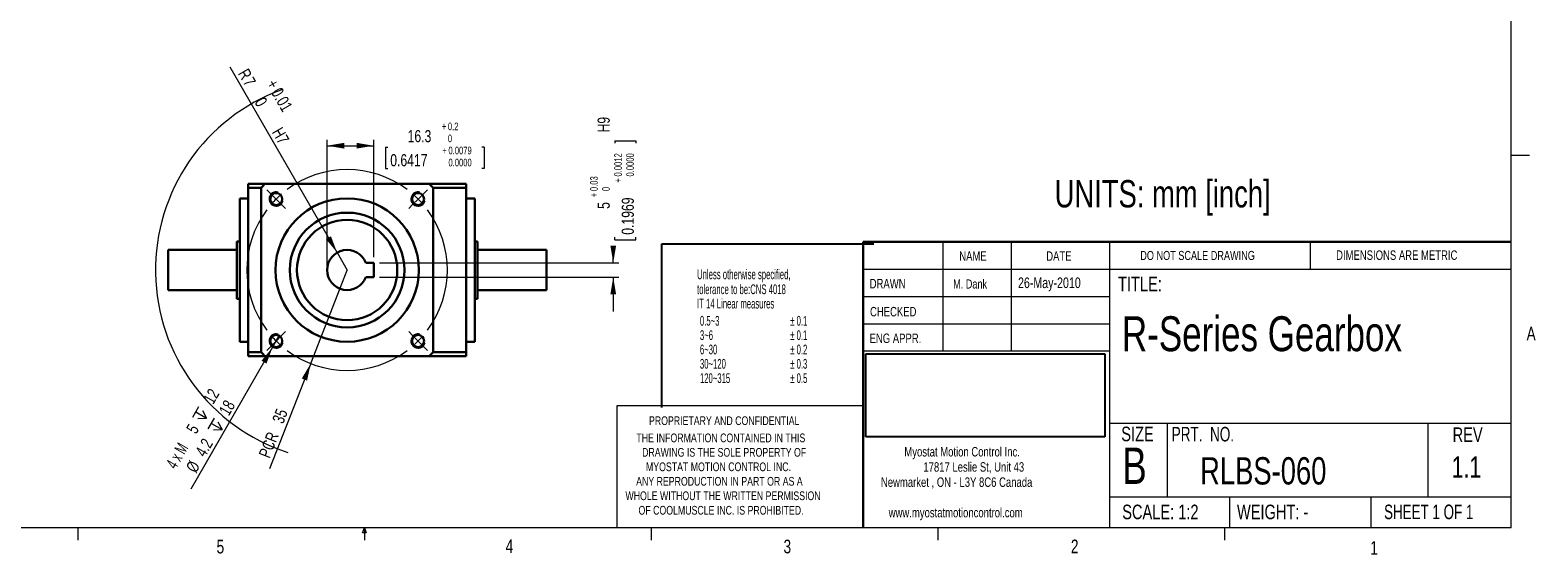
# Model space of a CAD drawing. Header units: millimetres. Extents: x 11 to 421, y 5 to 275.
# Tile 4 of 7: x 158 to 421, y 5 to 97. Entities that reach past the tile are written whole.
import ezdxf

# ---------------------------------------------------------------- set-up
doc = ezdxf.new("R2010")
doc.units = ezdxf.units.MM
doc.layers.add('FORMAT', color=7, linetype='Continuous')
doc.styles.add('SLDTEXTSTYLE0', font='TXT', dxfattribs={"width": 0.75})
doc.styles.add('SLDTEXTSTYLE1', font='TXT', dxfattribs={"width": 0.694444})
doc.styles.add('SLDTEXTSTYLE2', font='TXT', dxfattribs={"width": 0.6875})
doc.styles.add('SLDTEXTSTYLE3', font='TXT', dxfattribs={"width": 0.592105})
doc.styles.add('SLDTEXTSTYLE4', font='TXT', dxfattribs={"width": 0.65})
doc.dimstyles.new('SLDDIMSTYLE0', dxfattribs={"dimtxt": 2.116667, "dimasz": 3, "dimexe": 0, "dimexo": 0.0625, "dimgap": 0.529167, "dimtad": 2, "dimlfac": 2, "dimrnd": 1e-09, "dimzin": 12, "dimdsep": 46, "dimtxsty": 'SLDTEXTSTYLE0', "dimsah": 1, "dimcen": 0.09, "dimadec": 0, "dimazin": 0, "dimtfac": 1, "dimtmove": 0, "dimatfit": 3, "dimfxl": 1, "dimtolj": 1, "dimtzin": 12, "dimarcsym": 0})
doc.dimstyles.new('SLDDIMSTYLE1', dxfattribs={"dimtxt": 2.116667, "dimasz": 3, "dimexe": 0, "dimexo": 0.0625, "dimgap": 0.529167, "dimtad": 2, "dimlfac": 2, "dimrnd": 1e-09, "dimzin": 12, "dimdsep": 46, "dimtxsty": 'SLDTEXTSTYLE0', "dimsah": 1, "dimcen": 0.09, "dimadec": 0, "dimazin": 0, "dimtfac": 1, "dimtofl": 0, "dimtmove": 0, "dimatfit": 3, "dimfxl": 1, "dimtolj": 1, "dimtzin": 12, "dimarcsym": 0})
doc.dimstyles.new('SLDDIMSTYLE7', dxfattribs={"dimtxt": 2.116667, "dimasz": 3, "dimexe": 0, "dimexo": 0.0625, "dimgap": 0.529167, "dimtad": 0, "dimdec": 1, "dimlfac": 2, "dimrnd": 1e-09, "dimzin": 12, "dimdsep": 46, "dimtxsty": 'SLDTEXTSTYLE0', "dimsah": 1, "dimcen": 0.09, "dimadec": 0, "dimazin": 0, "dimtol": 1, "dimtp": 0.2, "dimtfac": 0.625, "dimtdec": 1, "dimtofl": 0, "dimtmove": 0, "dimatfit": 3, "dimfxl": 1, "dimtolj": 1, "dimtzin": 0, "dimarcsym": 0})
doc.dimstyles.new('SLDDIMSTYLE8', dxfattribs={"dimtxt": 2.116667, "dimasz": 3, "dimexe": 0, "dimexo": 0.0625, "dimgap": 0.529167, "dimtad": 0, "dimlfac": 2, "dimrnd": 1e-09, "dimzin": 12, "dimdsep": 46, "dimtxsty": 'SLDTEXTSTYLE0', "dimsah": 1, "dimcen": 0.09, "dimadec": 0, "dimazin": 0, "dimtol": 1, "dimtp": 0.03, "dimtfac": 1, "dimtofl": 0, "dimtmove": 0, "dimatfit": 3, "dimfxl": 1, "dimtolj": 1, "dimtzin": 0, "dimarcsym": 0})
doc.dimstyles.new('SLDDIMSTYLE9', dxfattribs={"dimtxt": 2.116667, "dimasz": 3, "dimexe": 0, "dimexo": 0.0625, "dimgap": 0.529167, "dimtad": 2, "dimlfac": 2, "dimrnd": 1e-09, "dimzin": 12, "dimdsep": 46, "dimtxsty": 'SLDTEXTSTYLE0', "dimsah": 1, "dimcen": 0.09, "dimadec": 0, "dimazin": 0, "dimtol": 1, "dimtp": 0.01, "dimtfac": 1, "dimtofl": 0, "dimtmove": 0, "dimatfit": 3, "dimfxl": 1, "dimtolj": 1, "dimarcsym": 0})
picture_1 = doc.add_image_def('image1.bmp', size_in_pixel=(895, 310))

# ---------------------------------------------------------------- blocks, each defined once
blk = doc.blocks.new('SW_NOTE_1')
at = {"color": 0, "linetype": 'Continuous', "lineweight": 0, "char_height": 1.651, "attachment_point": 1, "style": 'SLDTEXTSTYLE0'}
for s, insert in [('Myostat Motion Control Inc.', (0, 2.13)), ('17817 Leslie St, Unit 43', (3.32, -0.52)), ('Newmarket , ON - L3Y 8C6 Canada', (-4.09, -3.17)), ('www.myostatmotioncontrol.com', (-2.73, -8.48))]:
    blk.add_mtext(s, dxfattribs=dict(at, insert=insert))
blk = doc.blocks.new('SW_NOTE_2')
at = {"color": 0, "linetype": 'Continuous', "lineweight": 0, "char_height": 1.524, "attachment_point": 1, "style": 'SLDTEXTSTYLE0'}
for s, insert in [('THE INFORMATION CONTAINED IN THIS', (0, 1.96)), ('DRAWING IS THE SOLE PROPERTY OF', (1, -0.56)), ('MYOSTAT MOTION CONTROL INC. ', (1.67, -3.08)), ('ANY REPRODUCTION IN PART OR AS A', (-0.04, -5.61)), ('WHOLE WITHOUT THE WRITTEN PERMISSION', (-1.91, -8.13)), ('OF COOLMUSCLE INC. IS PROHIBITED.', (0.37, -10.66))]:
    blk.add_mtext(s, dxfattribs=dict(at, insert=insert))
blk = doc.blocks.new('*D45')
at = {"color": 7, "linetype": 'Continuous', "lineweight": 0}
for p, q in [((209.4, 55.93), (209.4, 77.6)), ((209.4, 76.6), (217.55, 76.6)), ((217.55, 57.18), (217.55, 77.6)), ((219.56, 76.35), (219.56, 72.65)), ((219.56, 76.35), (219.99, 76.35)), ((236.8, 76.35), (236.37, 76.35)), ((236.8, 76.35), (236.8, 72.65)), ((219.56, 72.65), (219.99, 72.65)), ((236.8, 72.65), (236.37, 72.65))]:
    blk.add_line(p, q, dxfattribs=at)
for points in [[(209.4, 76.6), (212.4, 76.1), (212.4, 77.1)], [(217.55, 76.6), (214.55, 77.1), (214.55, 76.1)]]:
    blk.add_solid(points, dxfattribs=at)
at = {"color": 7, "linetype": 'Continuous', "lineweight": 0, "attachment_point": 1, "style": 'SLDTEXTSTYLE0'}
for s, insert, char_height in [('16.3', (223.45, 79.33), 2.117), ('+', (229.41, 80.63), 1.32), ('0.2', (230.47, 80.63), 1.323), ('0', (230.47, 78.53), 1.32), ('0.0079', (230.57, 76.43), 1.323), ('0.6417', (220.42, 75.13), 2.117), ('+', (229.5, 76.43), 1.32), ('0.0000', (230.57, 74.33), 1.323)]:
    blk.add_mtext(s, dxfattribs=dict(at, insert=insert, char_height=char_height))
blk = doc.blocks.new('*D46')
at = {"color": 7, "linetype": 'Continuous', "lineweight": 0}
for q in [(212.9, 54.93), (199.37, 20.27)]:
    blk.add_line((206.54, 38.63), q, dxfattribs=at)
blk.add_arc((212.9, 54.93), 33.44, 109.9681, 251.9453, dxfattribs=at)
blk.add_solid([(206.54, 38.63), (204.98, 36.01), (205.91, 35.65)], dxfattribs=at)
at = {"color": 7, "linetype": 'Continuous', "lineweight": 0, "char_height": 2.117, "attachment_point": 1, "rotation": 68.6748, "style": 'SLDTEXTSTYLE0'}
for s, insert in [('35', (199.76, 28.75)), ('PCR ', (197.41, 22.74))]:
    blk.add_mtext(s, dxfattribs=dict(at, insert=insert))
blk = doc.blocks.new('*D47')
at = {"color": 7, "linetype": 'Continuous', "lineweight": 0}
for p, q in [((259.57, 77.46), (263.27, 77.46)), ((259.57, 77.46), (259.57, 77.03)), ((263.27, 77.46), (263.27, 77.03)), ((259.57, 60.22), (259.57, 60.65)), ((263.27, 60.22), (263.27, 60.65)), ((259.57, 60.22), (263.27, 60.22)), ((218.55, 56.18), (260.32, 56.18)), ((259.32, 56.18), (259.32, 57.35)), ((218.55, 53.68), (260.32, 53.68)), ((259.32, 53.68), (259.32, 47.68))]:
    blk.add_line(p, q, dxfattribs=at)
for points in [[(259.32, 56.18), (259.82, 59.18), (258.82, 59.18)], [(259.32, 53.68), (258.82, 50.68), (259.82, 50.68)]]:
    blk.add_solid(points, dxfattribs=at)
at = {"color": 7, "linetype": 'Continuous', "lineweight": 0, "attachment_point": 1, "rotation": 90, "style": 'SLDTEXTSTYLE0'}
for s, insert, char_height in [(' H9', (256.59, 78.32), 2.117), ('0.0012', (259.49, 71.23), 1.323), ('0.0000', (261.59, 71.23), 1.323), ('0.03', (255.29, 68.69), 1.323), ('+', (259.49, 70.16), 1.32), ('+', (255.29, 67.62), 1.32), ('0', (257.39, 68.69), 1.32), ('0.1969', (260.79, 61.08), 2.117), ('5', (256.59, 65.58), 2.12)]:
    blk.add_mtext(s, dxfattribs=dict(at, insert=insert, char_height=char_height))
blk = doc.blocks.new('*D48')
at = {"color": 7, "linetype": 'Continuous', "lineweight": 0}
for q in [(192.49, 90.28), (212.9, 54.93)]:
    blk.add_line((211.15, 57.96), q, dxfattribs=at)
blk.add_solid([(211.15, 57.96), (210.08, 60.81), (209.22, 60.31)], dxfattribs=at)
at = {"color": 7, "linetype": 'Continuous', "lineweight": 0, "attachment_point": 1, "rotation": 300, "style": 'SLDTEXTSTYLE0'}
for s, insert, char_height in [('R', (195.63, 90.26), 2.12), ('7', (196.48, 88.78), 2.12), ('+', (200.57, 88.43), 2.12), ('0', (198.51, 85.27), 2.12), ('0.01', (201.42, 86.95), 2.117), (' H7', (201.24, 80.54), 2.117)]:
    blk.add_mtext(s, dxfattribs=dict(at, insert=insert, char_height=char_height))
blk = doc.blocks.new('SW_SYMBOL_HOLE_DEPTH')
at = {"color": 0, "linetype": 'Continuous', "lineweight": 0}
for p, q in [((0, 875), (800, 875)), ((100, 555), (400, 75)), ((400, 875), (400, 75)), ((700, 555), (400, 75))]:
    blk.add_line(p, q, dxfattribs=at)
blk = doc.blocks.new('*D49')
at = {"color": 7, "linetype": 'Continuous', "lineweight": 0}
for q in [(201.15, 43.64), (185.62, 16.74)]:
    blk.add_line((199.9, 41.47), q, dxfattribs=at)
blk.add_solid([(199.9, 41.47), (197.97, 39.12), (198.83, 38.62)], dxfattribs=at)
at = {"color": 7, "linetype": 'Continuous', "lineweight": 0, "xscale": 0.0027037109, "yscale": 0.0027037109, "zscale": 0.0027037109, "rotation": 60.0000000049}
for p in [(188, 28.07), (190.72, 26.07)]:
    blk.add_blockref('SW_SYMBOL_HOLE_DEPTH', p, dxfattribs=at)
at = {"color": 7, "linetype": 'Continuous', "lineweight": 0, "attachment_point": 1, "rotation": 60}
for s, insert, char_height, style in [(' 12', (187.4, 31.91), 2.117, 'SLDTEXTSTYLE0'), (' 18', (190.13, 29.91), 2.117, 'SLDTEXTSTYLE0'), ('4 x M', (181.18, 21.13), 2.117, 'SLDTEXTSTYLE4'), ('5', (184.72, 27.26), 2.12, 'SLDTEXTSTYLE0'), ('4.2 ', (186.27, 23.23), 2.117, 'SLDTEXTSTYLE0'), ('%%c', (184.67, 20.46), 2.117, 'SLDTEXTSTYLE0')]:
    blk.add_mtext(s, dxfattribs=dict(at, insert=insert, char_height=char_height, style=style))
blk = doc.blocks.new('SW_CENTERMARKSYMBOL_13')
at = {"color": 0, "linetype": 'Continuous', "lineweight": 0}
for p, q in [((-0.88, 0.88), (-1.63, 1.63)), ((0, 0), (-0.88, 0.88)), ((0, 0), (0.88, -0.88)), ((24.75, 0), (23.86, -0.88)), ((24.75, 0), (25.63, 0.88)), ((25.63, 0.88), (26.38, 1.63)), ((0.88, -0.88), (1.63, -1.63)), ((23.86, -0.88), (23.12, -1.63)), ((0.88, -23.86), (1.63, -23.12)), ((23.86, -23.86), (23.12, -23.12)), ((-0.88, -25.63), (-1.63, -26.38)), ((0, -24.75), (-0.88, -25.63)), ((0, -24.75), (0.88, -23.86)), ((24.75, -24.75), (23.86, -23.86)), ((24.75, -24.75), (25.63, -25.63)), ((25.63, -25.63), (26.38, -26.38))]:
    blk.add_line(p, q, dxfattribs=at)
for start, end in [(53.1851, 126.8149), (130.9074, 135), (45, 49.0926), (143.1851, 216.8149), (135, 139.0926), (40.9074, 45), (323.1851, 36.8149), (220.9074, 225), (225, 229.0926), (310.9074, 315), (315, 319.0926), (233.1851, 306.8149)]:
    blk.add_arc((12.37, -12.37), 17.5, start, end, dxfattribs=at)

msp = doc.modelspace()

# ---------------------------------------------------------------- linework, layer by layer
at = {"color": 7, "linetype": 'Continuous', "lineweight": 0}
for p, q in [((415.9568, 9.9587), (415.9568, 270.3087)), ((415.9568, 74.9374), (419.1318, 74.9374)), ((316.8169, 59.8531), (316.8169, 40.8031)), ((328.7175, 59.8531), (328.7175, 40.8031)), ((345.8853, 59.8531), (345.8853, 9.9587)), ((380.921, 55.0906), (380.921, 59.8531)), ((209.3998, 54.927), (209.3998, 56.359)), ((302.9194, 55.0906), (415.9568, 55.0906)), ((302.9194, 50.3281), (345.8853, 50.3281)), ((302.9194, 45.5656), (345.8853, 45.5656)), ((345.8853, 40.8031), (302.9194, 40.8031)), ((259.9535, 31.2781), (259.9535, 9.9587)), ((302.9194, 31.2781), (259.9535, 31.2781)), ((345.8853, 28.2432), (415.9568, 28.2432)), ((355.9321, 28.2432), (355.9321, 15.366)), ((401.4296, 28.2432), (401.4296, 15.366)), ((345.8853, 15.366), (415.9568, 15.366)), ((366.793, 15.366), (366.793, 9.9587)), ((391.4795, 15.366), (391.4795, 9.9587)), ((415.9568, 9.9587), (15.9068, 9.9587)), ((165.9192, 9.9587), (165.9192, 7.8048)), ((215.5889, 9.0805), (215.9254, 9.9587)), ((216.2443, 9.0805), (215.5889, 9.0805)), ((215.9254, 9.9587), (215.9254, 7.8048)), ((215.9254, 9.9587), (216.2443, 9.0805)), ((265.9317, 9.9587), (265.9317, 7.8048)), ((315.9379, 9.9587), (315.9379, 7.8048)), ((365.9442, 9.9587), (365.9442, 7.8048))]:
    msp.add_line(p, q, dxfattribs=at)
at = {"color": 7, "linetype": 'Continuous', "lineweight": 30}
for p, q in [((195.6498, 69.927), (198.5624, 69.927)), ((195.6498, 69.2644), (195.6498, 69.927)), ((195.6498, 69.2644), (197.8998, 69.2644)), ((195.6498, 40.5895), (195.6498, 69.2644)), ((197.8998, 69.2644), (197.8998, 40.5895)), ((227.2373, 69.927), (198.5624, 69.927)), ((227.2373, 69.927), (233.6498, 69.927)), ((227.8998, 69.2644), (233.6498, 69.2644)), ((227.8998, 40.5895), (227.8998, 69.2644)), ((233.6498, 69.2644), (233.6498, 69.927)), ((233.6498, 40.5895), (233.6498, 69.2644)), ((194.1498, 42.427), (194.1498, 67.427)), ((235.1498, 67.427), (235.1498, 42.427)), ((181.6498, 58.427), (181.6498, 51.427)), ((193.6498, 59.927), (193.6498, 49.927)), ((235.6498, 59.927), (235.6498, 49.927)), ((247.6498, 58.427), (247.6498, 51.427)), ((302.9194, 59.8531), (415.9568, 59.8531)), ((302.9194, 59.8531), (302.9194, 9.9587)), ((216.169, 56.177), (217.5498, 56.177)), ((217.5498, 56.177), (217.5498, 53.677)), ((217.5498, 53.677), (216.169, 53.677)), ((195.6498, 40.5895), (197.8998, 40.5895)), ((195.6498, 39.927), (195.6498, 40.5895)), ((195.6498, 39.927), (198.5624, 39.927)), ((198.5624, 39.927), (227.2373, 39.927)), ((227.2373, 39.927), (233.6498, 39.927)), ((227.8998, 40.5895), (233.6498, 40.5895)), ((233.6498, 39.927), (233.6498, 40.5895))]:
    msp.add_line(p, q, dxfattribs=at)
for centre, radius in [((200.5255, 67.3013), 1.05), ((212.8998, 54.927), 12.5), ((225.2742, 67.3013), 1.05), ((212.8998, 54.927), 10), ((212.8998, 54.927), 8.75), ((200.5255, 42.5526), 1.05), ((225.2742, 42.5526), 1.05)]:
    msp.add_circle(centre, radius, dxfattribs=at)
for radius, start, end in [(20.75, 133.706268, 136.293732), (20.75, 43.706268, 46.293732), (3.5, 20.924832, 339.075168), (20.75, 223.706268, 226.293732), (20.75, 313.706268, 316.293732)]:
    msp.add_arc((212.8998, 54.927), radius, start, end, dxfattribs=at)
at = {"color": 7, "linetype": 'Continuous', "lineweight": 0}
for centre in [(200.5255, 67.3013), (225.2742, 67.3013), (200.5255, 42.5526), (225.2742, 42.5526)]:
    msp.add_arc(centre, 1.25, 75, 345, dxfattribs=at)
at = {"color": 7, "linetype": 'Continuous', "lineweight": 30}
for points in [[(195.6498, 67.427), (194.1498, 67.427)], [(235.1498, 67.427), (233.6498, 67.427)], [(193.6498, 58.427), (181.6498, 58.427)], [(194.1498, 59.927), (193.6498, 59.927)], [(235.6498, 59.927), (235.1498, 59.927)], [(247.6498, 58.427), (235.6498, 58.427)], [(181.6498, 51.427), (193.6498, 51.427)], [(235.6498, 51.427), (247.6498, 51.427)], [(193.6498, 49.927), (194.1498, 49.927)], [(235.1498, 49.927), (235.6498, 49.927)], [(194.1498, 42.427), (195.6498, 42.427)], [(233.6498, 42.427), (235.1498, 42.427)]]:
    msp.add_open_spline(points, degree=1, dxfattribs=at)
at = {"layer": 'FORMAT'}
for p, q in [((267.7885, 30.9464), (267.7885, 59.5214)), ((267.7885, 59.5214), (304.7762, 59.5214))]:
    msp.add_line(p, q, dxfattribs=at)

# ---------------------------------------------------------------- block references
at = {"color": 7, "linetype": 'Continuous', "lineweight": 0}
for name, p in [('SW_CENTERMARKSYMBOL_13', (200.5255, 67.3013)), ('SW_NOTE_2', (263.3542, 24.4643)), ('SW_NOTE_1', (310.1009, 21.9408))]:
    msp.add_blockref(name, p, dxfattribs=at)

# ---------------------------------------------------------------- texts
at = {"color": 7, "linetype": 'Continuous', "lineweight": 0, "attachment_point": 1}
for s, insert, char_height, style in [('UNITS: mm [inch]', (336.3162, 70.6044), 4.7625, 'SLDTEXTSTYLE0'), ('NAME', (319.6806, 58.1816), 1.651, 'SLDTEXTSTYLE0'), ('DATE', (334.8453, 58.1816), 1.651, 'SLDTEXTSTYLE0'), ('DO NOT SCALE DRAWING', (351.2507, 58.2586), 1.5875, 'SLDTEXTSTYLE0'), ('DIMENSIONS ARE METRIC', (385.4163, 58.3493), 1.651, 'SLDTEXTSTYLE0'), ('Unless otherwise specified,', (273.9381, 55.0231), 1.7, 'SLDTEXTSTYLE3'), ('DRAWN', (304.0533, 53.3814), 1.651, 'SLDTEXTSTYLE0'), ('M. Dank', (318.6028, 53.2907), 1.5875, 'SLDTEXTSTYLE0'), ('26-May-2010', (329.9241, 53.6327), 1.852083, 'SLDTEXTSTYLE0'), ('TITLE:', (347.3752, 53.7549), 2.54, 'SLDTEXTSTYLE0'), ('tolerance to be:CNS 4018 ', (273.9381, 52.4247), 1.7, 'SLDTEXTSTYLE3'), ('IT 14 Linear measures', (273.9381, 49.9247), 1.7, 'SLDTEXTSTYLE3'), ('CHECKED', (304.1075, 48.4955), 1.651, 'SLDTEXTSTYLE0'), ('R-Series Gearbox', (348.0496, 46.8644), 6.085417, 'SLDTEXTSTYLE0'), ('0.5~3', (274.4381, 46.9247), 1.7, 'SLDTEXTSTYLE3'), ('± 0.1', (290.1881, 46.9247), 1.7, 'SLDTEXTSTYLE3'), ('A', (418.6449, 45.0247), 2.3813, 'SLDTEXTSTYLE0'), ('3~6', (274.4381, 44.4247), 1.7, 'SLDTEXTSTYLE3'), ('± 0.1', (290.1881, 44.4247), 1.7, 'SLDTEXTSTYLE3'), ('± 0.2', (290.1881, 41.9247), 1.7, 'SLDTEXTSTYLE3'), ('ENG APPR.', (304.034, 43.8595), 1.651, 'SLDTEXTSTYLE0'), ('30~120', (274.4381, 39.4247), 1.7, 'SLDTEXTSTYLE3'), ('6~30', (274.4381, 41.9247), 1.7, 'SLDTEXTSTYLE3'), ('± 0.3', (290.1881, 39.4247), 1.7, 'SLDTEXTSTYLE3'), ('120~315', (274.4381, 36.9247), 1.7, 'SLDTEXTSTYLE3'), ('± 0.5', (290.1881, 36.9247), 1.7, 'SLDTEXTSTYLE3'), ('PROPRIETARY AND CONFIDENTIAL', (265.5535, 29.4237), 1.524, 'SLDTEXTSTYLE0'), ('SIZE', (347.9364, 27.6167), 2.54, 'SLDTEXTSTYLE0'), ('PRT.  NO.', (356.7375, 27.5812), 2.54, 'SLDTEXTSTYLE1'), ('REV', (405.7417, 27.4819), 2.54, 'SLDTEXTSTYLE0'), ('B', (348.1368, 23.983), 6.35, 'SLDTEXTSTYLE0'), ('RLBS-060', (361.687, 22.2982), 4.7625, 'SLDTEXTSTYLE0'), ('1.1', (405.5772, 22.4454), 3.70417, 'SLDTEXTSTYLE0'), ('SCALE: 1:2', (348.1054, 14.0233), 2.54, 'SLDTEXTSTYLE0'), ('WEIGHT: -', (368.1188, 14.0233), 2.54, 'SLDTEXTSTYLE0'), ('SHEET 1 OF 1', (393.7877, 14.0316), 2.54, 'SLDTEXTSTYLE2'), ('4', (240.5412, 7.9686), 2.3813, 'SLDTEXTSTYLE0'), ('3', (289.0208, 7.9151), 2.3813, 'SLDTEXTSTYLE0'), ('2', (339.1483, 7.936), 2.3813, 'SLDTEXTSTYLE0'), ('5', (190.1219, 7.8889), 2.3813, 'SLDTEXTSTYLE0'), ('1', (391.3712, 7.6548), 2.3813, 'SLDTEXTSTYLE0')]:
    msp.add_mtext(s, dxfattribs=dict(at, insert=insert, char_height=char_height, style=style))

# ---------------------------------------------------------------- dimensions: what is measured, and where the dimension line sits
at = {"color": 7, "linetype": 'Continuous', "lineweight": 0}
for mpoint, text, dimstyle, picture, middle in [((211.1498, 57.9581), '<> H7', 'SLDDIMSTYLE9', '*D48', (197.0688, 82.3471)), ((206.5358, 38.6252), 'PCR <>', 'SLDDIMSTYLE1', '*D46', (201.6729, 26.1686))]:
    dim = msp.add_radius_dim(center=(212.8998, 54.927), mpoint=mpoint, text=text, dimstyle=dimstyle, dxfattribs=at)
    dim.commit()
    dim.dimension.update_dxf_attribs({"geometry": picture, "text_midpoint": middle, "dimtype": 164})
dim = msp.add_linear_dim(base=(259.3183, 53.677), p1=(217.5498, 56.177), p2=(217.5498, 53.677), angle=90, text='<> H9', dimstyle='SLDDIMSTYLE8', dxfattribs=at)
dim.commit()
dim.dimension.update_dxf_attribs({"geometry": '*D47', "text_midpoint": (259.3183, 70.9785), "dimtype": 160})
dim = msp.add_linear_dim(base=(217.5498, 76.6013), p1=(209.3998, 54.927), p2=(217.5498, 56.177), dimstyle='SLDDIMSTYLE7', dxfattribs=at)
dim.commit()
dim.dimension.update_dxf_attribs({"geometry": '*D45', "text_midpoint": (228.181, 76.6013), "dimtype": 160})
dim = msp.add_diameter_dim_2p(p1=(201.1505, 43.6351), p2=(199.9005, 41.4701), text='4 x M<> {\\fGDT;x} 12\\P%%c4.2 {\\fGDT;x} 18', dimstyle='SLDDIMSTYLE0', override={"dimpost": '<>'}, dxfattribs=at)
dim.commit()
dim.dimension.update_dxf_attribs({"geometry": '*D49', "text_midpoint": (190.3668, 24.9573), "dimtype": 163})

# ---------------------------------------------------------------- pictures from other files: only their frames are drawn
image = msp.add_image(picture_1, insert=(303.408, 25.856), size_in_units=(41.6841, 14.4381))
image.dxf.flags = 7

doc.saveas('drawing.dxf')
